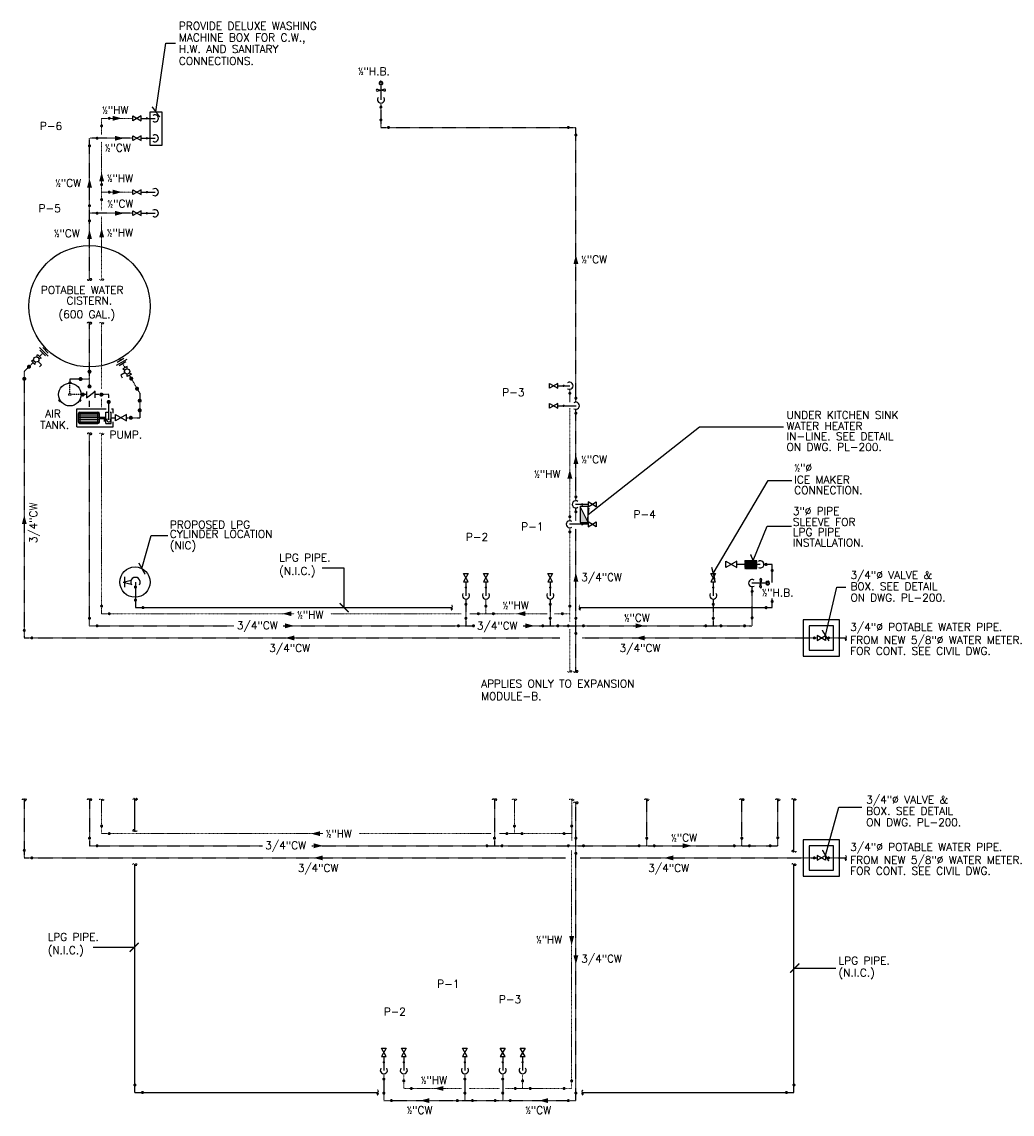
# Model space of a CAD drawing. Header units: inches. Extents: x -3803 to 26533, y -3756 to 2772.
# Tile 2 of 4: x 23314 to 23804, y 1296 to 1836. Entities that reach past the tile are written whole.
import ezdxf
from ezdxf.lldxf.tags import DXFTag

# ---------------------------------------------------------------- set-up
doc = ezdxf.new("R2010")
doc.units = ezdxf.units.IN
doc.header["$LTSCALE"] = 0.25
doc.header["$MEASUREMENT"] = 0
for name, pattern in [('CENTER', [25, 15.625, -3.125, 3.125, -3.125]), ('CENTER2', [1.125, 0.75, -0.125, 0.125, -0.125]), ('HIDDEN2', [0.1875, 0.125, -0.0625]), ('PHANTOM2', [1.25, 0.625, -0.125, 0.125, -0.125, 0.125, -0.125])]:
    doc.linetypes.add(name, pattern=pattern)
doc.layers.get('0').update_dxf_attribs({"linetype": 'CONTINUOUS'})
doc.layers.add('DIM', color=4, linetype='CONTINUOUS', lineweight=13)
for name, color, linetype in [('EQUIP', 4, 'CONTINUOUS'), ('M-PL-CWFT', 3, 'CONTINUOUS'), ('M-PL-CWL', 5, 'CENTER2'), ('M-PL-FT', 3, 'CONTINUOUS'), ('M-PL-HWFT', 2, 'CONTINUOUS'), ('M-PL-TXT', 3, 'CONTINUOUS'), ('P-CW-LI', 4, 'CENTER')]:
    doc.layers.add(name, color=color, linetype=linetype)
doc.styles.add('80', font='simplex.shx', dxfattribs={"height": 7.68})
doc.styles.add('PLAIN', font='arial.ttf', dxfattribs={"width": 0.85})
tags = doc.linetypes.add('GAS_LINE', pattern='A,0.5,-0.2,["GAS",Standard,S=0.1,R=0,X=-0.1,Y=-0.05],-0.25', length=0.95).pattern_tags.tags
tags[6] = DXFTag(74, 10)
doc.dimstyles.new('Ma24', dxfattribs={"dimscale": 48, "dimtxt": 0.09375, "dimasz": 0.09375, "dimexe": 0.0625, "dimexo": 0.0625, "dimgap": 0.046875, "dimtad": 1, "dimdec": 0, "dimzin": 3, "dimdsep": 46, "dimlunit": 4, "dimtxsty": 'PLAIN', "dimblk": 'ARCHTICK', "dimcen": 0.0625, "dimdle": 0.0625, "dimclrd": 4, "dimclre": 4, "dimclrt": 2, "dimaunit": 1, "dimadec": 0, "dimazin": 0, "dimtfac": 1, "dimtdec": 0, "dimtix": 1, "dimtmove": 2, "dimatfit": 3, "dimldrblk": 'ARCHTICK', "dimfxl": 1, "dimfrac": 2, "dimtolj": 1, "dimtzin": 0, "dimarcsym": 0})

# ---------------------------------------------------------------- blocks, each defined once
blk = doc.blocks.new('_ArchTick')
at = {"color": 0, "linetype": 'ByBlock', "const_width": 0.15}
blk.add_lwpolyline([(-0.5, -0.5), (0.5, 0.5)], dxfattribs=at)

msp = doc.modelspace()

# ---------------------------------------------------------------- hatches: boundary and pattern name
at = {"layer": 'M-PL-CWFT'}
msp.add_hatch(color=256, dxfattribs=at).paths.add_polyline_path([(23594.32, 1588.05), (23590.32, 1596.05), (23590.32, 1588.05)])
at = {"layer": 'M-PL-CWL'}
h = msp.add_hatch(dxfattribs=at)
h.set_pattern_fill('ANSI31', color=8)
h.set_pattern_definition([(45, (7880.36934, 20844.41228), (-0.08838834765, 0.08838834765), [])])
h.paths.add_polyline_path([(23671.76, 1569.38), (23671.76, 1565.38), (23677.76, 1565.38), (23677.76, 1569.38)])

# ---------------------------------------------------------------- linework, layer by layer
at = {"layer": 'DIM', "linetype": 'PHANTOM2'}
for p, q in [((23369.21, 1787.93), (23353.76, 1787.93)), ((23353.76, 1780), (23353.76, 1787.93)), ((23353.76, 1742.54), (23353.76, 1776.45)), ((23369.21, 1751.44), (23353.76, 1751.44)), ((23353.76, 1708.26), (23353.76, 1739.48)), ((23353.76, 1654.2), (23353.76, 1686.69)), ((23353.76, 1645.17), (23353.76, 1649.2)), ((23585.26, 1588.96), (23585.26, 1644.57)), ((23353.76, 1543), (23353.76, 1631.9)), ((23585.26, 1539.16), (23585.26, 1585.45)), ((23543.75, 1550.24), (23543.75, 1543)), ((23353.76, 1543), (23449, 1543)), ((23467.01, 1543), (23531.58, 1543)), ((23535.77, 1543), (23574.1, 1543)), ((23577.73, 1543), (23585.26, 1543)), ((23585.26, 1514.47), (23585.26, 1535.34)), ((23353.76, 1451.05), (23353.76, 1434.25)), ((23557.87, 1451.05), (23557.87, 1434.25)), ((23586.18, 1430.83), (23586.18, 1451.05)), ((23353.76, 1434.25), (23463.13, 1434.25)), ((23481.14, 1434.25), (23546.42, 1434.25)), ((23550.43, 1434.25), (23586.18, 1434.25)), ((23586.17, 1308.25), (23586.17, 1425.95)), ((23503.17, 1315.49), (23503.17, 1308.25)), ((23561.94, 1315.49), (23561.94, 1308.25)), ((23503.17, 1308.25), (23531.89, 1308.25)), ((23535.52, 1308.25), (23550.45, 1308.25)), ((23553.43, 1308.25), (23586.17, 1308.25))]:
    msp.add_line(p, q, dxfattribs=at)
at = {"layer": 'DIM', "ltscale": 10}
msp.add_line((23585.26, 1647.61), (23585.26, 1653.94), dxfattribs=at)
at = {"layer": 'DIM', "linetype": 'PHANTOM2'}
for centre, start, end in [((23353.19, 1708.58), 208.4906, 331.5094), ((23354.32, 1707.97), 28.4906, 151.5094), ((23354.32, 1708.58), 208.4906, 331.5094), ((23353.19, 1686.37), 28.4906, 151.5094), ((23354.32, 1686.37), 28.4906, 151.5094), ((23354.32, 1686.98), 208.4906, 331.5094), ((23353.19, 1631.61), 28.4906, 151.5094), ((23354.32, 1631.61), 28.4906, 151.5094), ((23354.32, 1632.22), 208.4906, 331.5094), ((23584.69, 1514.77), 208.4906, 331.5094), ((23585.82, 1514.16), 28.4906, 151.5094), ((23585.82, 1514.77), 208.4906, 331.5094), ((23353.19, 1450.73), 28.4906, 151.5094), ((23354.32, 1450.73), 28.4906, 151.5094), ((23354.32, 1451.34), 208.4906, 331.5094), ((23557.3, 1450.73), 28.4906, 151.5094), ((23558.43, 1450.73), 28.4906, 151.5094), ((23558.43, 1451.34), 208.4906, 331.5094), ((23585.61, 1450.73), 28.4906, 151.5094), ((23586.73, 1450.73), 28.4906, 151.5094), ((23586.73, 1451.34), 208.4906, 331.5094)]:
    msp.add_arc(centre, 0.64, start, end, dxfattribs=at)
at = {"layer": 'DIM', "ltscale": 10}
for points in [[(23363.78, 1787.93), (23359.28, 1786.73), (23359.28, 1789.14)], [(23363.78, 1751.44), (23359.28, 1750.23), (23359.28, 1752.65)], [(23585.26, 1614.33), (23586.47, 1609.83), (23584.06, 1609.83)], [(23443.13, 1543), (23447.63, 1541.8), (23447.63, 1544.21)], [(23558.74, 1543), (23563.24, 1541.8), (23563.24, 1544.21)], [(23457.25, 1434.25), (23461.75, 1433.05), (23461.75, 1435.46)], [(23518.29, 1308.25), (23522.79, 1307.05), (23522.79, 1309.46)]]:
    msp.add_solid(points, dxfattribs=at)
at = {"layer": 'DIM', "linetype": 'PHANTOM2'}
for points in [[(23353.76, 1761.29), (23352.56, 1756.79), (23354.97, 1756.79)], [(23353.76, 1733.63), (23352.56, 1729.13), (23354.97, 1729.13)], [(23586.17, 1379.06), (23587.38, 1383.56), (23584.96, 1383.56)]]:
    msp.add_solid(points, dxfattribs=at)
at = {"layer": 'EQUIP', "color": 3}
for p, q in [((23342.98, 1642.64, 0), (23342.98, 1637.12, 0)), ((23351.93, 1637.12, 0), (23351.93, 1642.64, 0)), ((23352.68, 1640.25, 0), (23355.83, 1640.25, 0)), ((23352.68, 1639.5, 0), (23355.83, 1639.5, 0))]:
    msp.add_line(p, q, dxfattribs=at)
at = {"layer": 'M-PL-CWFT'}
for p, q in [((23491.87, 1805.06), (23491.87, 1797.03)), ((23490.02, 1802.34), (23491.7, 1801.92)), ((23490.02, 1801.41), (23491.7, 1801.83)), ((23493.73, 1802.34), (23492.04, 1801.92)), ((23493.73, 1801.41), (23492.04, 1801.83)), ((23373.31, 1778.07), (23380.26, 1778.07)), ((23373.31, 1740.99), (23380.26, 1740.99)), ((23322.36, 1667.77), (23324.01, 1666.12)), ((23324.01, 1666.12), (23322.98, 1665.09)), ((23365.25, 1662.13), (23363.23, 1660.96)), ((23363.23, 1660.96), (23363.96, 1659.69)), ((23346.32, 1652.92, 0), (23346.32, 1649.79, 0)), ((23346.32, 1649.79, 0), (23350.32, 1652.92, 0)), ((23346.32, 1652.92, 0), (23346.32, 1649.79, 0)), ((23346.32, 1649.79, 0), (23350.32, 1652.92, 0)), ((23350.32, 1652.92, 0), (23350.32, 1649.79, 0)), ((23350.32, 1652.92, 0), (23350.32, 1649.79, 0)), ((23579.35, 1645.83), (23588.42, 1645.83)), ((23366.08, 1641.44, 0), (23360.61, 1638.31, 0)), ((23360.61, 1641.44, 0), (23366.08, 1638.31, 0)), ((23360.61, 1638.31, 0), (23360.61, 1641.44, 0)), ((23366.08, 1641.44, 0), (23360.61, 1638.31, 0)), ((23360.61, 1638.31, 0), (23360.61, 1641.44, 0)), ((23366.08, 1638.31, 0), (23366.08, 1641.44, 0)), ((23366.08, 1638.31, 0), (23366.08, 1641.44, 0)), ((23594.26, 1597.07), (23588.11, 1597.07)), ((23594.32, 1596.05), (23590.32, 1596.05)), ((23590.32, 1596.05), (23590.32, 1588.05)), ((23594.32, 1588.05), (23590.32, 1596.05)), ((23594.32, 1588.05), (23594.32, 1596.05)), ((23590.32, 1588.05), (23594.32, 1588.05)), ((23533.88, 1558.79), (23533.88, 1551.85)), ((23575.58, 1558.79), (23575.58, 1551.85)), ((23656.19, 1558.79), (23656.19, 1551.85)), ((23682.83, 1558.13), (23675.23, 1558.13)), ((23679.18, 1559.98), (23679.6, 1558.3)), ((23679.18, 1556.27), (23679.6, 1557.96)), ((23680.11, 1559.98), (23679.69, 1558.3)), ((23680.11, 1556.27), (23679.69, 1557.96)), ((23493.31, 1324.04), (23493.31, 1317.1)), ((23533.37, 1324.04), (23533.37, 1317.1)), ((23552.08, 1324.04), (23552.08, 1317.1))]:
    msp.add_line(p, q, dxfattribs=at)
for points, const_width in [([(23491.5, 1793.43, 1), (23492.25, 1793.43, 1)], 0.75), ([(23357.5, 1788.31, -1), (23357.5, 1787.56, -1)], 0.75), ([(23491.5, 1787.16, -1), (23492.25, 1787.16, -1)], 0.75), ([(23353.39, 1784.2, 1), (23354.14, 1784.2, 1)], 0.75), ([(23495.61, 1783.8, -1), (23495.61, 1783.05, -1)], 0.75), ([(23584.52, 1783.8, 1), (23584.52, 1783.05, 1)], 0.75), ([(23351.5, 1778.45, -1), (23351.5, 1777.7, -1)], 0.75), ([(23376.15, 1777.78, -1), (23376.15, 1778.36, -1)], 0.586), ([(23587.89, 1779.69, 1), (23588.64, 1779.69, 1)], 0.75), ([(23347.39, 1774.33, 1), (23348.14, 1774.33, 1)], 0.75), ([(23353.39, 1755.18, -1), (23354.14, 1755.18, -1)], 0.75), ([(23357.5, 1751.81, -1), (23357.5, 1751.06, -1)], 0.75), ([(23347.39, 1744.73, -1), (23348.14, 1744.73, -1)], 0.75), ([(23353.39, 1747.7, 1), (23354.14, 1747.7, 1)], 0.75), ([(23351.5, 1741.37, -1), (23351.5, 1740.62, -1)], 0.75), ([(23376.15, 1740.7, -1), (23376.15, 1741.29, -1)], 0.586), ([(23347.39, 1737.26, 1), (23348.14, 1737.26, 1)], 0.75), ([(23318.21, 1664.74, 1), (23317.5, 1665.45, 1)], 1), ([(23317.5, 1664.74, 1), (23318.21, 1665.45, 1)], 1), ([(23315.16, 1658.79, 1), (23315.87, 1659.5, 1)], 1), ([(23584.89, 1651.95, 1), (23585.64, 1651.95, 1)], 0.75), ([(23587.89, 1649.56, -1), (23588.64, 1649.56, -1)], 0.75), ([(23582.19, 1645.53, -1), (23582.19, 1646.12, -1)], 0.586), ([(23587.89, 1642.09, 1), (23588.64, 1642.09, 1)], 0.75), ([(23587.89, 1600.8, -1), (23588.64, 1600.8, -1)], 0.75), ([(23587.89, 1593.33, 1), (23588.64, 1593.33, 1)], 0.75), ([(23591.42, 1597.36, -1), (23591.42, 1596.77, -1)], 0.586), ([(23584.89, 1590.94, -1), (23585.64, 1590.94, -1)], 0.75), ([(23584.89, 1583.47, 1), (23585.64, 1583.47, 1)], 0.75), ([(23533.59, 1555.95, -1), (23534.18, 1555.95, -1)], 0.586), ([(23575.29, 1555.95, -1), (23575.87, 1555.95, -1)], 0.586), ([(23655.89, 1555.95, -1), (23656.48, 1555.95, -1)], 0.586), ([(23675.01, 1554.04, -1), (23675.76, 1554.04, -1)], 0.75), ([(23353.39, 1546.74, -1), (23354.14, 1546.74, -1)], 0.75), ([(23353.39, 1546.74, -1), (23354.14, 1546.74, -1)], 0.75), ([(23533.51, 1547.65, -1), (23534.26, 1547.65, -1)], 0.75), ([(23543.37, 1546.74, -1), (23544.12, 1546.74, -1)], 0.75), ([(23575.21, 1547.65, -1), (23575.96, 1547.65, -1)], 0.75), ([(23584.89, 1546.74, -1), (23585.64, 1546.74, -1)], 0.75), ([(23655.81, 1547.65, -1), (23656.56, 1547.65, -1)], 0.75), ([(23347.39, 1540.74, -1), (23348.14, 1540.74, -1)], 0.75), ([(23347.39, 1540.74, -1), (23348.14, 1540.74, -1)], 0.75), ([(23357.5, 1543.38, -1), (23357.5, 1542.63, -1)], 0.75), ([(23357.5, 1543.38, -1), (23357.5, 1542.63, -1)], 0.75), ([(23533.51, 1540.74, -1), (23534.26, 1540.74, -1)], 0.75), ([(23540.01, 1543.38, 1), (23540.01, 1542.63, 1)], 0.75), ([(23547.48, 1543.38, -1), (23547.48, 1542.63, -1)], 0.75), ([(23575.21, 1540.74, -1), (23575.96, 1540.74, -1)], 0.75), ([(23581.52, 1543.38, 1), (23581.52, 1542.63, 1)], 0.75), ([(23587.89, 1540.74, -1), (23588.64, 1540.74, -1)], 0.75), ([(23655.81, 1540.74, -1), (23656.56, 1540.74, -1)], 0.75), ([(23675.01, 1541, -1), (23675.76, 1541, -1)], 0.75), ([(23315.14, 1534.74, -1), (23315.89, 1534.74, -1)], 0.75), ([(23315.14, 1534.74, -1), (23315.89, 1534.74, -1)], 0.75), ([(23351.5, 1537.38, -1), (23351.5, 1536.63, -1)], 0.75), ([(23351.5, 1537.38, -1), (23351.5, 1536.63, -1)], 0.75), ([(23530.15, 1537.38, 1), (23530.15, 1536.63, 1)], 0.75), ([(23537.62, 1537.38, -1), (23537.62, 1536.63, -1)], 0.75), ([(23571.85, 1537.38, 1), (23571.85, 1536.63, 1)], 0.75), ([(23579.32, 1537.38, -1), (23579.32, 1536.63, -1)], 0.75), ([(23584.52, 1537.38, 1), (23584.52, 1536.63, 1)], 0.75), ([(23587.89, 1533.27, 1), (23588.64, 1533.27, 1)], 0.75), ([(23592, 1537.38, -1), (23592, 1536.63, -1)], 0.75), ([(23652.45, 1537.38, 1), (23652.45, 1536.63, 1)], 0.75), ([(23659.92, 1537.38, -1), (23659.92, 1536.63, -1)], 0.75), ([(23671.65, 1537.38, 1), (23671.65, 1536.63, 1)], 0.75), ([(23319.25, 1531.38, -1), (23319.25, 1530.63, -1)], 0.75), ([(23319.25, 1531.38, -1), (23319.25, 1530.63, -1)], 0.75), ([(23706.15, 1531.38, -1), (23706.15, 1530.63, -1)], 0.75), ([(23713.2, 1531.38, 1), (23713.2, 1530.63, 1)], 0.75), ([(23353.39, 1437.99, -1), (23354.14, 1437.99, -1)], 0.75), ([(23557.5, 1437.99, -1), (23558.25, 1437.99, -1)], 0.75), ([(23585.8, 1437.99, -1), (23586.55, 1437.99, -1)], 0.75), ([(23347.39, 1431.99, -1), (23348.14, 1431.99, -1)], 0.75), ([(23357.5, 1434.63, -1), (23357.5, 1433.88, -1)], 0.75), ([(23547.63, 1431.99, -1), (23548.38, 1431.99, -1)], 0.75), ([(23554.14, 1434.63, 1), (23554.14, 1433.88, 1)], 0.75), ([(23561.61, 1434.63, -1), (23561.61, 1433.88, -1)], 0.75), ([(23582.44, 1434.63, 1), (23582.44, 1433.88, 1)], 0.75), ([(23587.89, 1431.99, -1), (23588.64, 1431.99, -1)], 0.75), ([(23622.92, 1431.99, -1), (23623.67, 1431.99, -1)], 0.75), ([(23669.94, 1431.99, -1), (23670.69, 1431.99, -1)], 0.75), ([(23687.7, 1432.25, -1), (23688.45, 1432.25, -1)], 0.75), ([(23315.14, 1425.99, -1), (23315.89, 1425.99, -1)], 0.75), ([(23351.5, 1428.63, -1), (23351.5, 1427.88, -1)], 0.75), ([(23544.27, 1428.63, 1), (23544.27, 1427.88, 1)], 0.75), ([(23551.75, 1428.63, -1), (23551.75, 1427.88, -1)], 0.75), ([(23584.53, 1428.63, 1), (23584.53, 1427.88, 1)], 0.75), ([(23592.01, 1428.63, -1), (23592.01, 1427.88, -1)], 0.75), ([(23619.56, 1428.63, 1), (23619.56, 1427.88, 1)], 0.75), ([(23627.03, 1428.63, -1), (23627.03, 1427.88, -1)], 0.75), ([(23666.57, 1428.63, 1), (23666.57, 1427.88, 1)], 0.75), ([(23674.05, 1428.63, -1), (23674.05, 1427.88, -1)], 0.75), ([(23684.34, 1428.63, 1), (23684.34, 1427.88, 1)], 0.75), ([(23319.25, 1422.63, -1), (23319.25, 1421.88, -1)], 0.75), ([(23587.89, 1424.51, 1), (23588.64, 1424.51, 1)], 0.75), ([(23706.15, 1422.63, -1), (23706.15, 1421.88, -1)], 0.75), ([(23713.2, 1422.63, 1), (23713.2, 1421.88, 1)], 0.75), ([(23493.02, 1321.2, -1), (23493.6, 1321.2, -1)], 0.586), ([(23533.08, 1321.2, -1), (23533.66, 1321.2, -1)], 0.586), ([(23551.78, 1321.2, -1), (23552.37, 1321.2, -1)], 0.586), ([(23492.93, 1312.9, -1), (23493.68, 1312.9, -1)], 0.75), ([(23502.8, 1311.99, -1), (23503.55, 1311.99, -1)], 0.75), ([(23533, 1312.9, -1), (23533.75, 1312.9, -1)], 0.75), ([(23551.7, 1312.9, -1), (23552.45, 1312.9, -1)], 0.75), ([(23561.56, 1311.99, -1), (23562.31, 1311.99, -1)], 0.75), ([(23585.8, 1311.99, -1), (23586.55, 1311.99, -1)], 0.75), ([(23506.91, 1308.63, -1), (23506.91, 1307.88, -1)], 0.75), ([(23558.31, 1308.63, 1), (23558.31, 1307.88, 1)], 0.75), ([(23565.67, 1308.63, -1), (23565.67, 1307.88, -1)], 0.75), ([(23582.43, 1308.63, 1), (23582.43, 1307.88, 1)], 0.75), ([(23492.93, 1305.99, -1), (23493.68, 1305.99, -1)], 0.75), ([(23497.05, 1302.63, -1), (23497.05, 1301.88, -1)], 0.75), ([(23529.63, 1302.63, 1), (23529.63, 1301.88, 1)], 0.75), ([(23533, 1305.99, -1), (23533.75, 1305.99, -1)], 0.75), ([(23537.11, 1302.63, -1), (23537.11, 1301.88, -1)], 0.75), ([(23548.34, 1302.63, 1), (23548.34, 1301.88, 1)], 0.75), ([(23551.7, 1305.99, -1), (23552.45, 1305.99, -1)], 0.75), ([(23555.81, 1302.63, -1), (23555.81, 1301.88, -1)], 0.75), ([(23584.52, 1302.63, 1), (23584.52, 1301.88, 1)], 0.75), ([(23587.89, 1305.99, -1), (23588.64, 1305.99, -1)], 0.75)]:
    msp.add_lwpolyline(points, format="xyb", close=True, dxfattribs=dict(at, const_width=const_width))
for points in [[(23373.31, 1776.9), (23373.31, 1779.24), (23369.21, 1776.9), (23369.21, 1779.24)], [(23373.31, 1739.82), (23373.31, 1742.17), (23369.21, 1739.82), (23369.21, 1742.17)], [(23579.35, 1644.65), (23579.35, 1647), (23575.25, 1644.65), (23575.25, 1647)], [(23594.26, 1598.24), (23594.26, 1595.9), (23598.36, 1598.24), (23598.36, 1595.9)], [(23532.71, 1558.79), (23535.06, 1558.79), (23532.71, 1562.89), (23535.06, 1562.89)], [(23574.41, 1558.79), (23576.75, 1558.79), (23574.41, 1562.89), (23576.75, 1562.89)], [(23655.01, 1558.79), (23657.36, 1558.79), (23655.01, 1562.89), (23657.36, 1562.89)], [(23718.67, 1540), (23700.67, 1540), (23700.67, 1522), (23718.67, 1522)], [(23715.67, 1537), (23703.67, 1537), (23703.67, 1525), (23715.67, 1525)], [(23707.62, 1532.17), (23707.62, 1529.83), (23711.72, 1532.17), (23711.72, 1529.83)], [(23718.67, 1431.25), (23700.67, 1431.25), (23700.67, 1413.25), (23718.67, 1413.25)], [(23715.67, 1428.25), (23703.67, 1428.25), (23703.67, 1416.25), (23715.67, 1416.25)], [(23707.62, 1423.42), (23707.62, 1421.08), (23711.72, 1423.42), (23711.72, 1421.08)], [(23492.14, 1324.04), (23494.48, 1324.04), (23492.14, 1328.14), (23494.48, 1328.14)], [(23532.2, 1324.04), (23534.54, 1324.04), (23532.2, 1328.14), (23534.54, 1328.14)], [(23550.9, 1324.04), (23553.25, 1324.04), (23550.9, 1328.14), (23553.25, 1328.14)]]:
    msp.add_lwpolyline(points, close=True, dxfattribs=at)
for points in [[(23321.79, 1669.94), (23322.11, 1671.12), (23323.88, 1669.35), (23322.7, 1669.03)], [(23320.2, 1668.35), (23319.02, 1668.02), (23320.78, 1666.26), (23321.11, 1667.44)], [(23366.36, 1664.07), (23366.36, 1665.29), (23364.19, 1664.04), (23365.25, 1663.43)], [(23367.49, 1662.12), (23368.55, 1661.5), (23366.38, 1660.25), (23366.37, 1661.48)], [(23367.49, 1662.12), (23368.55, 1661.5)]]:
    msp.add_lwpolyline(points, dxfattribs=at)
at = {"layer": 'M-PL-CWFT', "elevation": 0}
for points, const_width in [([(23348.26, 1662.68, 1), (23347.26, 1662.68, 1)], 1), ([(23343.33, 1659.53, -1), (23343.33, 1658.53, -1)], 1), ([(23368.03, 1658.92, 1), (23368.74, 1659.63, 1)], 1), ([(23348.26, 1655.38, -1), (23347.26, 1655.38, -1)], 1), ([(23350.32, 1653.13, -1), (23350.32, 1652.7, -1)], 0.435), ([(23370.94, 1653.89, 1), (23371.65, 1654.59, 1)], 1), ([(23344.48, 1651.85, 1), (23344.48, 1650.85, 1)], 1), ([(23353.64, 1651.85, 1), (23353.64, 1650.85, 1)], 1), ([(23357.79, 1647.7, -1), (23356.79, 1647.7, -1)], 1), ([(23373.11, 1648.31, -1), (23372.11, 1648.31, -1)], 1), ([(23373.11, 1643.53, 1), (23372.11, 1643.53, 1)], 1), ([(23368.18, 1640.38, -1), (23368.18, 1639.38, -1)], 1)]:
    msp.add_lwpolyline(points, format="xyb", close=True, dxfattribs=dict(at, const_width=const_width))
at = {"layer": 'M-PL-CWFT'}
for centre, radius in [((23491.87, 1801.88), 0.176), ((23321.45, 1668.69), 1.3), ((23366.37, 1662.77), 1.3), ((23679.64, 1558.13), 0.176)]:
    msp.add_circle(centre, radius, dxfattribs=at)
for centre, radius, start, end in [((23491.87, 1805.32), 0.94, 298.0664, 241.9336), ((23491.87, 1805.06), 0.719, 307.9772, 232.0228), ((23490.02, 1801.88), 0.469, 90, 270), ((23493.73, 1801.88), 0.469, 270, 90), ((23491.87, 1797.18), 1.76, 145.9161, 34.0839), ((23380.1, 1778.07), 1.76, 235.9161, 124.0839), ((23380.1, 1740.99), 1.76, 235.9161, 124.0839), ((23588.26, 1645.83), 1.76, 235.9161, 124.0839), ((23357.29, 1638.78, 0), 0.948, 145.9161, 34.0839), ((23588.26, 1597.07), 1.76, 55.9161, 304.0839), ((23679.46, 1567.38), 1.76, 235.9161, 124.0839), ((23675.39, 1558.13), 1.76, 55.9161, 304.0839), ((23679.64, 1559.98), 0.469, 0, 180), ((23679.64, 1556.27), 0.469, 180, 0), ((23683.09, 1558.13), 0.94, 208.0664, 151.9336), ((23682.83, 1558.13), 0.719, 217.9772, 142.0228), ((23533.88, 1552), 1.76, 145.9161, 34.0839), ((23575.58, 1552), 1.76, 145.9161, 34.0839), ((23656.19, 1552), 1.76, 145.9161, 34.0839), ((23493.31, 1317.25), 1.76, 145.9161, 34.0839), ((23533.37, 1317.25), 1.76, 145.9161, 34.0839), ((23552.08, 1317.25), 1.76, 145.9161, 34.0839)]:
    msp.add_arc(centre, radius, start, end, dxfattribs=at)
at = {"layer": 'M-PL-CWL'}
for p, q in [((23491.87, 1795.43), (23491.87, 1783.43)), ((23491.87, 1783.43), (23588.26, 1783.43)), ((23588.26, 1647.58), (23588.26, 1783.43)), ((23369.21, 1778.07), (23347.76, 1778.07)), ((23347.76, 1708.26), (23347.76, 1778.07)), ((23369.21, 1740.99), (23347.76, 1740.99)), ((23347.76, 1654.88), (23347.76, 1686.69)), ((23324.63, 1671.87, 0), (23322.99, 1670.23)), ((23319.9, 1667.14), (23315.51, 1662.75)), ((23364.12, 1666.67, 0), (23365.28, 1664.67)), ((23315.51, 1662.75), (23315.51, 1531)), ((23338.04, 1659.03, 0), (23338.04, 1657.42, 0)), ((23367.46, 1660.88, 0), (23372.61, 1651.96, 0)), ((23346.32, 1651.35, 0), (23343.66, 1651.35, 0)), ((23347.76, 1645.22), (23347.76, 1648.18)), ((23357.29, 1651.35, 0), (23350.32, 1651.35, 0)), ((23372.61, 1651.96, 0), (23372.61, 1639.88, 0)), ((23588.26, 1598.83), (23588.26, 1644.07)), ((23355.14, 1637.99, 0), (23355.14, 1639.58, 0)), ((23356.35, 1638.78, 0), (23355.14, 1638.78, 0)), ((23358.43, 1639.88, 0), (23360.61, 1639.88, 0)), ((23366.08, 1639.88, 0), (23372.61, 1639.88, 0)), ((23347.76, 1537), (23347.76, 1631.9)), ((23588.26, 1589.09), (23588.26, 1595.31)), ((23588.26, 1514.47), (23588.26, 1585.04)), ((23671.76, 1569.38), (23677.76, 1569.38)), ((23671.76, 1565.38), (23677.76, 1565.38)), ((23675.39, 1537), (23675.39, 1556.37)), ((23533.88, 1550.24), (23533.88, 1537)), ((23575.58, 1550.24), (23575.58, 1537)), ((23656.19, 1550.24), (23656.19, 1537)), ((23347.76, 1537), (23419.1, 1537)), ((23443.6, 1537), (23538, 1537)), ((23562.26, 1537), (23675.39, 1537)), ((23315.51, 1531), (23580.24, 1531)), ((23591.34, 1531), (23707.62, 1531)), ((23711.72, 1531), (23721.67, 1531)), ((23315.51, 1451.05), (23315.51, 1422.25)), ((23347.76, 1451.05), (23347.76, 1428.25)), ((23548.01, 1451.05), (23548.01, 1428.25)), ((23588.26, 1302.25), (23588.26, 1449.49)), ((23623.3, 1428.25), (23623.3, 1451.05)), ((23670.31, 1428.25), (23670.31, 1451.05)), ((23688.07, 1428.25), (23688.07, 1451.05)), ((23347.76, 1428.25), (23433.22, 1428.25)), ((23457.72, 1428.25), (23688.07, 1428.25)), ((23315.51, 1422.25), (23583.06, 1422.25)), ((23590.31, 1422.25), (23707.62, 1422.25)), ((23711.72, 1422.25), (23721.67, 1422.25)), ((23493.31, 1315.49), (23493.31, 1302.25)), ((23533.37, 1315.49), (23533.37, 1302.25)), ((23552.08, 1315.49), (23552.08, 1302.25)), ((23493.31, 1302.25), (23588.26, 1302.25))]:
    msp.add_line(p, q, dxfattribs=at)
at = {"layer": 'M-PL-CWL', "color": 3, "linetype": 'Continuous'}
for p, q in [((23327.37, 1670.33), (23323.09, 1674.61)), ((23327.38, 1671.89), (23324.65, 1674.63)), ((23326, 1670.5), (23323.26, 1673.24)), ((23326.55, 1673.79, 0), (23326.02, 1673.26, 0)), ((23361.08, 1665.9), (23366.31, 1668.92)), ((23361.46, 1667.4), (23364.81, 1669.34)), ((23362.76, 1669.02, 0), (23363.14, 1668.37, 0)), ((23362.44, 1665.7), (23365.79, 1667.64)), ((23337.53, 1657.42, 0), (23338.56, 1657.42, 0)), ((23337.53, 1657.42, 0), (23337.53, 1656.95, 0)), ((23338.56, 1657.42, 0), (23338.56, 1656.95, 0)), ((23332.53, 1648.76, 0), (23332.94, 1649, 0)), ((23333.04, 1647.87, 0), (23332.53, 1648.76, 0)), ((23333.04, 1647.87, 0), (23333.46, 1648.11, 0)), ((23343.04, 1647.87, 0), (23342.63, 1648.11, 0)), ((23343.55, 1648.76, 0), (23343.04, 1647.87, 0)), ((23343.55, 1648.76, 0), (23343.14, 1649, 0)), ((23341.57, 1635.38, 0), (23341.57, 1644.37, 0)), ((23341.57, 1644.37, 0), (23356.01, 1644.37, 0)), ((23342.23, 1641.89, 0), (23342.23, 1637.86, 0)), ((23342.98, 1642.64, 0), (23351.93, 1642.64, 0)), ((23352.68, 1637.86, 0), (23352.68, 1641.89, 0)), ((23355.83, 1637.12, 0), (23355.83, 1642.64, 0)), ((23355.83, 1642.64, 0), (23356.84, 1642.64, 0)), ((23357.94, 1642.64, 0), (23358.43, 1642.64, 0)), ((23358.43, 1637.12, 0), (23358.43, 1642.64, 0)), ((23358.62, 1644.37, 0), (23359.54, 1644.37, 0)), ((23359.54, 1642.12, 0), (23359.54, 1644.37, 0)), ((23342.98, 1637.12, 0), (23351.93, 1637.12, 0)), ((23355.83, 1637.12, 0), (23358.43, 1637.12, 0)), ((23359.54, 1635.38, 0), (23359.54, 1637.84, 0)), ((23341.57, 1635.38, 0), (23359.54, 1635.38, 0))]:
    msp.add_line(p, q, dxfattribs=at)
at = {"layer": 'M-PL-CWL', "color": 1, "linetype": 'HIDDEN2'}
for p, q in [((23338.04, 1651.89, 0), (23338.04, 1656.97, 0)), ((23343.66, 1651.35, 0), (23338.58, 1651.35, 0))]:
    msp.add_line(p, q, dxfattribs=at)
at = {"layer": 'M-PL-CWL', "ltscale": 50}
msp.add_line((23357.29, 1638.78, 0), (23357.29, 1651.35, 0), dxfattribs=at)
at = {"layer": 'M-PL-CWL', "color": 8, "linetype": 'Continuous'}
msp.add_line((23352.68, 1639.88, 0), (23342.23, 1639.88, 0), dxfattribs=at)
at = {"layer": 'M-PL-CWL', "elevation": 0}
msp.add_lwpolyline([(23347.76, 1659.03), (23338.04, 1659.03)], dxfattribs=at)
at = {"layer": 'M-PL-CWL', "color": 3, "linetype": 'Continuous'}
for centre, radius in [((23347.76, 1695), 30), ((23338.04, 1651.35, 0), 5.62)]:
    msp.add_circle(centre, radius, dxfattribs=at)
at = {"layer": 'M-PL-CWL', "color": 1, "linetype": 'HIDDEN2'}
msp.add_circle((23338.04, 1651.35, 0), 0.54, dxfattribs=at)
at = {"layer": 'M-PL-CWL'}
for centre, start, end in [((23347.19, 1708.58), 208.4906, 331.5094), ((23348.32, 1707.97), 28.4906, 151.5094), ((23348.32, 1708.58), 208.4906, 331.5094), ((23347.19, 1686.37), 28.4906, 151.5094), ((23348.32, 1686.37), 28.4906, 151.5094), ((23348.32, 1686.98), 208.4906, 331.5094), ((23347.19, 1631.61), 28.4906, 151.5094), ((23348.32, 1631.61), 28.4906, 151.5094), ((23348.32, 1632.22), 208.4906, 331.5094), ((23721.98, 1530.44), 118.4906, 241.5094), ((23721.37, 1531.57), 298.4906, 61.5094), ((23721.37, 1530.44), 298.4906, 61.5094), ((23587.69, 1514.77), 208.4906, 331.5094), ((23588.82, 1514.16), 28.4906, 151.5094), ((23588.82, 1514.77), 208.4906, 331.5094), ((23314.94, 1450.73), 28.4906, 151.5094), ((23316.07, 1450.73), 28.4906, 151.5094), ((23316.07, 1451.34), 208.4906, 331.5094), ((23347.19, 1450.73), 28.4906, 151.5094), ((23348.32, 1450.73), 28.4906, 151.5094), ((23348.32, 1451.34), 208.4906, 331.5094), ((23547.44, 1450.73), 28.4906, 151.5094), ((23548.56, 1450.73), 28.4906, 151.5094), ((23548.56, 1451.34), 208.4906, 331.5094), ((23587.7, 1449.19), 28.4906, 151.5094), ((23588.82, 1449.19), 28.4906, 151.5094), ((23588.82, 1449.8), 208.4906, 331.5094), ((23622.72, 1450.73), 28.4906, 151.5094), ((23623.85, 1450.73), 28.4906, 151.5094), ((23623.85, 1451.34), 208.4906, 331.5094), ((23669.74, 1450.73), 28.4906, 151.5094), ((23670.87, 1450.73), 28.4906, 151.5094), ((23670.87, 1451.34), 208.4906, 331.5094), ((23687.5, 1450.73), 28.4906, 151.5094), ((23688.63, 1450.73), 28.4906, 151.5094), ((23688.63, 1451.34), 208.4906, 331.5094), ((23721.98, 1421.69), 118.4906, 241.5094), ((23721.37, 1422.81), 298.4906, 61.5094), ((23721.37, 1421.69), 298.4906, 61.5094)]:
    msp.add_arc(centre, 0.64, start, end, dxfattribs=at)
at = {"layer": 'M-PL-CWL', "color": 3, "linetype": 'Continuous'}
for centre, start, end in [((23342.98, 1641.89, 0), 90, 180), ((23351.93, 1641.89, 0), 0, 90), ((23342.98, 1637.86, 0), 180, 270), ((23351.93, 1637.86, 0), 270, 0)]:
    msp.add_arc(centre, 0.749, start, end, dxfattribs=at)
at = {"layer": 'M-PL-CWL'}
for points in [[(23364.86, 1778.07), (23360.36, 1776.87), (23360.36, 1779.28)], [(23347.76, 1758.23), (23346.56, 1753.73), (23348.97, 1753.73)], [(23364.85, 1740.99), (23360.35, 1739.79), (23360.35, 1742.2)], [(23347.76, 1732.8), (23346.56, 1728.3), (23348.97, 1728.3)], [(23588.26, 1720.42), (23587.06, 1715.92), (23589.47, 1715.92)], [(23588.26, 1621.54), (23587.06, 1617.04), (23589.47, 1617.04)], [(23315.51, 1591.81), (23314.31, 1587.31), (23316.72, 1587.31)], [(23588.26, 1563.32), (23587.06, 1558.82), (23589.47, 1558.82)], [(23448.99, 1537), (23444.49, 1535.8), (23444.49, 1538.21)], [(23567.75, 1537), (23563.25, 1535.8), (23563.25, 1538.21)], [(23622.26, 1537), (23617.76, 1535.8), (23617.76, 1538.21)], [(23444.49, 1531), (23448.99, 1529.8), (23448.99, 1532.21)], [(23617.76, 1531), (23622.26, 1529.8), (23622.26, 1532.21)], [(23463.11, 1428.25), (23458.61, 1427.05), (23458.61, 1429.46)], [(23645.57, 1428.25), (23641.07, 1427.05), (23641.07, 1429.46)], [(23458.61, 1422.25), (23463.11, 1421.05), (23463.11, 1423.46)], [(23631.89, 1422.25), (23636.39, 1421.05), (23636.39, 1423.46)], [(23588.26, 1369.62), (23587.06, 1374.12), (23589.47, 1374.12)], [(23511.3, 1302.25), (23515.8, 1301.05), (23515.8, 1303.46)], [(23570, 1302.25), (23574.5, 1301.05), (23574.5, 1303.46)]]:
    msp.add_solid(points, dxfattribs=at)
at = {"layer": 'M-PL-FT'}
msp.add_line((23370.47, 1558.63), (23370.47, 1546), dxfattribs=at)
at = {"layer": 'M-PL-FT', "linetype": 'GAS_LINE'}
for p, q in [((23685.31, 1546), (23685.31, 1550.5)), ((23590.24, 1546), (23685.31, 1546)), ((23370.21, 1435.77), (23370.21, 1451.38)), ((23696.1, 1425.52), (23696.1, 1451.23)), ((23370.21, 1306.25), (23370.21, 1418.98)), ((23696.1, 1306.25), (23696.1, 1418.98)), ((23370.21, 1306.25), (23490.24, 1306.25)), ((23591.54, 1306.25), (23696.1, 1306.25))]:
    msp.add_line(p, q, dxfattribs=at)
for points in [[(23685.31, 1558.46), (23685.31, 1567.38), (23681.22, 1567.38)], [(23370.47, 1546), (23526.84, 1546)]]:
    msp.add_lwpolyline(points, dxfattribs=at)
at = {"layer": 'M-PL-FT', "linetype": 'PHANTOM2'}
for centre, start, end in [((23527.15, 1545.44), 118.4906, 241.5094), ((23526.54, 1546.57), 298.4906, 61.5094), ((23526.54, 1545.44), 298.4906, 61.5094), ((23590.54, 1546.57), 118.4906, 241.5094), ((23590.54, 1545.44), 118.4906, 241.5094), ((23589.93, 1545.44), 298.4906, 61.5094), ((23369.78, 1450.91), 28.4906, 151.5094), ((23370.91, 1450.91), 28.4906, 151.5094), ((23370.91, 1451.52), 208.4906, 331.5094), ((23695.53, 1450.91), 28.4906, 151.5094), ((23696.65, 1450.91), 28.4906, 151.5094), ((23696.65, 1451.52), 208.4906, 331.5094), ((23369.66, 1435.48), 28.4906, 151.5094), ((23369.66, 1436.09), 208.4906, 331.5094), ((23370.79, 1436.09), 208.4906, 331.5094), ((23695.54, 1425.23), 28.4906, 151.5094), ((23695.54, 1425.84), 208.4906, 331.5094), ((23696.67, 1425.84), 208.4906, 331.5094), ((23369.64, 1418.66), 28.4906, 151.5094), ((23370.77, 1418.66), 28.4906, 151.5094), ((23370.77, 1419.27), 208.4906, 331.5094), ((23695.53, 1418.66), 28.4906, 151.5094), ((23696.65, 1418.66), 28.4906, 151.5094), ((23696.65, 1419.27), 208.4906, 331.5094), ((23489.94, 1306.81), 298.4906, 61.5094), ((23591.85, 1306.81), 118.4906, 241.5094), ((23490.55, 1305.69), 118.4906, 241.5094), ((23489.94, 1305.69), 298.4906, 61.5094), ((23591.85, 1305.69), 118.4906, 241.5094), ((23591.24, 1305.69), 298.4906, 61.5094)]:
    msp.add_arc(centre, 0.64, start, end, dxfattribs=at)
at = {"layer": 'M-PL-HWFT'}
for p, q in [((23373.31, 1787.93), (23380.26, 1787.93)), ((23373.31, 1751.44), (23380.26, 1751.44)), ((23579.35, 1655.69), (23585.26, 1655.69)), ((23594.26, 1587.21), (23585.11, 1587.21)), ((23365.3, 1556.07), (23365.3, 1561.18)), ((23364.34, 1558.63), (23368.34, 1559.61)), ((23364.34, 1558.63), (23368.34, 1557.65)), ((23543.75, 1558.79), (23543.75, 1551.85)), ((23503.17, 1324.04), (23503.17, 1317.1)), ((23561.94, 1324.04), (23561.94, 1317.1))]:
    msp.add_line(p, q, dxfattribs=at)
for points in [[(23373.31, 1786.76), (23373.31, 1789.11), (23369.21, 1786.76), (23369.21, 1789.11)], [(23377.76, 1791.12), (23383.46, 1791.12), (23383.46, 1774.56), (23377.76, 1774.56)], [(23373.31, 1750.27), (23373.31, 1752.61), (23369.21, 1750.27), (23369.21, 1752.61)], [(23579.35, 1654.52), (23579.35, 1656.86), (23575.25, 1654.52), (23575.25, 1656.86)], [(23594.26, 1588.38), (23594.26, 1586.03), (23598.36, 1588.38), (23598.36, 1586.03)], [(23667.85, 1565.82), (23667.85, 1568.95), (23662.38, 1565.82), (23662.38, 1568.95)], [(23542.58, 1558.79), (23544.92, 1558.79), (23542.58, 1562.89), (23544.92, 1562.89)], [(23502, 1324.04), (23504.34, 1324.04), (23502, 1328.14), (23504.34, 1328.14)], [(23560.77, 1324.04), (23563.11, 1324.04), (23560.77, 1328.14), (23563.11, 1328.14)]]:
    msp.add_lwpolyline(points, close=True, dxfattribs=at)
for points, const_width in [([(23376.15, 1787.64, -1), (23376.15, 1788.23, -1)], 0.586), ([(23376.15, 1751.15, -1), (23376.15, 1751.73, -1)], 0.586), ([(23582.19, 1655.4, -1), (23582.19, 1655.98, -1)], 0.586), ([(23591.42, 1587.5, -1), (23591.42, 1586.91, -1)], 0.586), ([(23682.33, 1566.99, 1), (23682.33, 1567.77, 1)], 0.781), ([(23685.31, 1563.98, 1), (23685.31, 1564.76, 1)], 0.781), ([(23370.08, 1556.16, 1), (23370.86, 1556.16, 1)], 0.781), ([(23543.45, 1555.95, -1), (23544.04, 1555.95, -1)], 0.586), ([(23370.09, 1549.74, -1), (23370.84, 1549.74, -1)], 0.781), ([(23374.2, 1546.38, -1), (23374.2, 1545.63, -1)], 0.781), ([(23682.33, 1546.39, -1), (23682.33, 1545.61, -1)], 0.781), ([(23685.31, 1549.4, -1), (23685.31, 1548.62, -1)], 0.781), ([(23502.88, 1321.2, -1), (23503.46, 1321.2, -1)], 0.586), ([(23561.64, 1321.2, -1), (23562.23, 1321.2, -1)], 0.586), ([(23369.84, 1309.99, -1), (23370.59, 1309.99, -1)], 0.781), ([(23373.95, 1306.63, -1), (23373.95, 1305.88, -1)], 0.781), ([(23692.36, 1306.63, 1), (23692.36, 1305.88, 1)], 0.781), ([(23696.47, 1309.99, 1), (23695.72, 1309.99, 1)], 0.781)]:
    msp.add_lwpolyline(points, format="xyb", close=True, dxfattribs=dict(at, const_width=const_width))
msp.add_lwpolyline([(23679.46, 1567.38), (23667.85, 1567.38)], dxfattribs=at)
msp.add_circle((23370.26, 1558.63), 7.5, dxfattribs=at)
for centre, radius, start, end in [((23380.1, 1787.93), 1.76, 235.9161, 124.0839), ((23380.1, 1751.44), 1.76, 235.9161, 124.0839), ((23585.11, 1655.69), 1.76, 235.9161, 124.0839), ((23585.26, 1587.21), 1.76, 55.9161, 304.0839), ((23370.47, 1558.63), 2.34, 325.9161, 214.0839), ((23543.75, 1552), 1.76, 145.9161, 34.0839), ((23503.17, 1317.25), 1.76, 145.9161, 34.0839), ((23561.94, 1317.25), 1.76, 145.9161, 34.0839)]:
    msp.add_arc(centre, radius, start, end, dxfattribs=at)
at = {"layer": 'P-CW-LI', "color": 8, "linetype": 'Continuous'}
for p, q in [((23342.23, 1641.89, 0), (23352.68, 1641.89, 0)), ((23342.33, 1642.26, 0), (23352.58, 1642.26, 0)), ((23342.23, 1640.78, 0), (23352.68, 1640.78, 0)), ((23342.23, 1638.98, 0), (23352.68, 1638.98, 0)), ((23342.23, 1637.86, 0), (23352.68, 1637.86, 0)), ((23342.33, 1637.49, 0), (23352.58, 1637.49, 0))]:
    msp.add_line(p, q, dxfattribs=at)

# ---------------------------------------------------------------- texts
at = {"layer": 'M-PL-TXT', "style": '80'}
for s, p in [('PROVIDE DELUXE WASHING', (23391.91, 1831.73)), ('MACHINE BOX FOR C.W.,', (23391.91, 1825.98)), ('H.W. AND SANITARY ', (23391.91, 1820.25)), ('CONNECTIONS.', (23391.91, 1814.38)), ('½"H.B.', (23480.43, 1809.29)), ('½"HW', (23353.92, 1790.11)), ('P-6', (23323.18, 1782.22)), ('½"CW', (23355.19, 1771.44)), ('½"CW', (23330.73, 1754.06)), ('½"HW', (23356.26, 1756.4)), ('P-5', (23322.58, 1741.52)), ('½"CW', (23356.5, 1743.78)), ('½"CW', (23330.03, 1729.17)), ('½"HW', (23356.18, 1729.46)), ('½"CW', (23590.81, 1716.25)), ('POTABLE WATER', (23323.75, 1701.16)), ('CISTERN.', (23336.38, 1695.88)), ('(600 GAL.)', (23332.45, 1689.08)), ('P-3', (23551.78, 1650.5)), ('AIR', (23325.89, 1640.02, 1320.81)), ('UNDER KITCHEN SINK', (23692.36, 1639.29)), ('TANK.', (23323.32, 1634.39, 1320.81)), ('WATER HEATER', (23692.36, 1633.87)), ('PUMP.', (23357.68, 1629.65, 1320.81)), ('IN-LINE. SEE DETAIL', (23692.42, 1628.83)), ('ON DWG. PL-200.', (23692.42, 1623.46)), ('½"CW', (23590.81, 1617.36)), ('½"%%C', (23696.22, 1613.27)), ('½"HW', (23567.54, 1610.16)), ('ICE MAKER', (23696.22, 1607.38)), ('CONNECTION.', (23696.22, 1602.16)), ('P-4', (23616.73, 1590.27)), ('3"%%C PIPE', (23695.47, 1591.79)), ('PROPOSED LPG', (23387.43, 1585.15)), ('P-1', (23561.22, 1584.18)), ('SLEEVE FOR', (23695.47, 1586.42)), ('CYLINDER LOCATION', (23387.43, 1580.5)), ('P-2', (23533.79, 1579.03)), ('LPG PIPE', (23695.47, 1581.41)), ('(NIC)', (23387.43, 1574.83)), ('INSTALLATION.', (23695.47, 1576.25)), ('LPG PIPE.', (23441.6, 1568.78)), ('(N.I.C.)', (23441.6, 1562.24)), ('3/4"CW', (23590.81, 1559.14)), ('3/4"%%C VALVE & ', (23723.97, 1560.2)), ('½"H.B.', (23680.02, 1551.51)), ('BOX. SEE DETAIL', (23723.97, 1554.63)), ('ON DWG. PL-200.', (23723.97, 1548.98)), ('½"HW', (23551.91, 1545.18)), ('3/4"CW', (23420.56, 1535.3)), ('½"HW', (23450.33, 1540.53)), ('3/4"CW', (23539.22, 1535.13)), ('½"CW', (23611.93, 1539.06)), ('3/4"%%C POTABLE WATER PIPE. ', (23723.91, 1534.51)), ('FROM NEW 5/8"%%C WATER METER.', (23723.91, 1528.09)), ('3/4"CW', (23436.57, 1524.09)), ('3/4"CW', (23609.85, 1524.09)), ('FOR CONT. SEE CIVIL DWG.', (23723.91, 1522.69)), ('APPLIES ONLY TO EXPANSION', (23541.35, 1506.45)), ('MODULE-B. ', (23541.35, 1500.31)), ('3/4"%%C VALVE & ', (23731.77, 1449.15)), ('BOX. SEE DETAIL', (23731.77, 1443.57)), ('ON DWG. PL-200.', (23731.77, 1437.92)), ('½"HW', (23464.45, 1432.33)), ('½"CW', (23635.23, 1430.3)), ('3/4"CW', (23434.68, 1426.55)), ('3/4"%%C POTABLE WATER PIPE. ', (23723.91, 1425.76)), ('FROM NEW 5/8"%%C WATER METER.', (23723.91, 1419.34)), ('3/4"CW', (23450.7, 1415.34)), ('3/4"CW', (23623.98, 1415.34)), ('FOR CONT. SEE CIVIL DWG.', (23723.91, 1413.93)), ('LPG PIPE.', (23327.08, 1381.27)), ('½"HW', (23568.45, 1379.94)), ('(N.I.C.)', (23327.08, 1374.72)), ('3/4"CW', (23590.81, 1370.5)), ('LPG PIPE.', (23718.07, 1369.57)), ('(N.I.C.)', (23718.07, 1363.54)), ('P-1', (23519.73, 1358.08)), ('P-3', (23550.11, 1350.38)), ('P-2', (23493.22, 1344.27)), ('½"HW', (23511.46, 1310.43)), ('½"CW', (23504.48, 1295.62)), ('½"CW', (23563.17, 1295.62))]:
    msp.add_text(s, height=3.84, dxfattribs=at).set_placement(p)
msp.add_text('3/4"CW', height=3.84, rotation=90, dxfattribs=at).set_placement((23321.86, 1577.8))

# ---------------------------------------------------------------- leaders
at = {"layer": 'M-PL-TXT'}
for points in [[(23380.61, 1791.12), (23385.56, 1825.12), (23390.24, 1825.12)], [(23594.32, 1592.05), (23649.45, 1635.43), (23690.97, 1635.43)], [(23656.19, 1562.89), (23683.32, 1608.83), (23695.06, 1608.83)], [(23675.84, 1569.38), (23682.88, 1586.25), (23694.86, 1586.25)], [(23373.69, 1565.3), (23378.3, 1581.72), (23386.45, 1581.72)], [(23473.67, 1546), (23473.67, 1565.54), (23462.81, 1565.54)], [(23711.72, 1532.17), (23717.21, 1556.12), (23721.79, 1556.12)], [(23711.72, 1423.42), (23718.3, 1447.37), (23729.58, 1447.37)], [(23369.82, 1378.03), (23349.58, 1378.03)], [(23696.49, 1367.73), (23716.73, 1367.73)]]:
    msp.add_leader(points, dimstyle='Ma24', override={"dimtad": 0, "dimclrd": 256, "dimfxl": 3}, dxfattribs=at)

doc.saveas('drawing.dxf')
